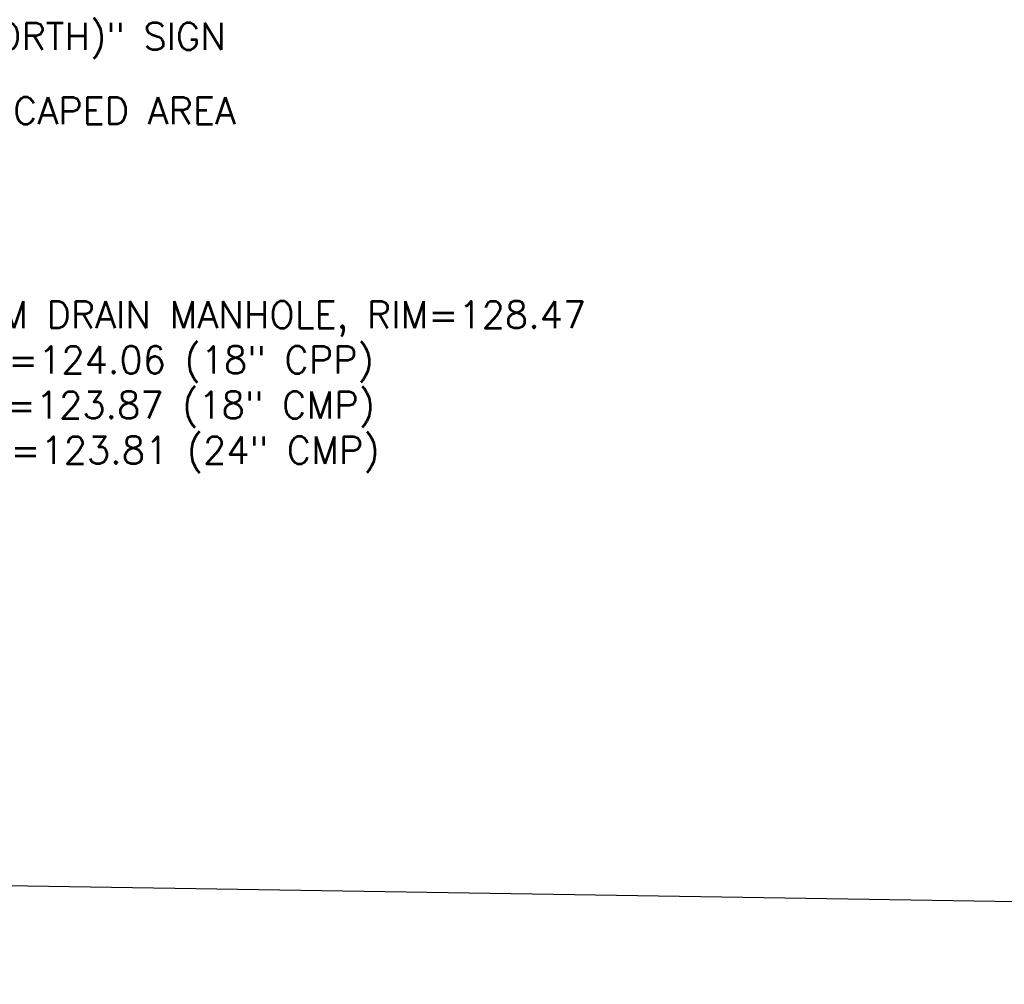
# Model space of a CAD drawing. Header units: feet. Extents: x 351431 to 355879, y 310968 to 329728.
# Tile 108 of 256: x 353780 to 353961, y 320193 to 320371. Entities that reach past the tile are written whole.
import ezdxf

# ---------------------------------------------------------------- set-up
doc = ezdxf.new("R2010")
doc.units = ezdxf.units.FT
doc.header["$MEASUREMENT"] = 0
for name, color, linetype in [('ETFS', 6, 'Continuous'), ('ETIO', 3, 'Continuous'), ('ETUD', 4, 'Continuous'), ('S-MatchLine', 31, 'Continuous')]:
    doc.layers.add(name, color=color, linetype=linetype)
doc.styles.add('ANNO-TOPO', font='simplex.shx')

msp = doc.modelspace()

# ---------------------------------------------------------------- linework, layer by layer
at = {"layer": 'S-MatchLine'}
msp.add_lwpolyline([(353419.97, 320230.49), (353434.93, 320230.66), (353440.46, 320230.47), (353453.47, 320231.41), (353470.58, 320232.65), (353499.05, 320232.73), (353499.72, 320228.56), (353521.29, 320225.89), (353535.77, 320226.67), (353538.05, 320226.65), (353542.38, 320227.15), (353548.07, 320228.46), (353550.59, 320228.69), (353562.53, 320228.68), (353581.44, 320210.05), (353621.68, 320214.05), (354930.55, 320193.36)], dxfattribs=at)
msp.add_lwpolyline([(353419.97, 320230.49), (353434.93, 320230.66), (353440.46, 320230.47), (353453.47, 320231.41), (353470.58, 320232.65), (353499.05, 320232.73), (353499.72, 320228.56), (353521.29, 320225.89), (353535.77, 320226.67), (353538.05, 320226.65), (353542.38, 320227.15), (353548.07, 320228.46), (353550.59, 320228.69), (353562.53, 320228.68), (353581.44, 320210.05), (353621.68, 320214.05), (354930.55, 320193.36)], dxfattribs=at)

# ---------------------------------------------------------------- texts
at = {"layer": 'ETFS', "insert": (353730.8, 320370.88), "char_height": 5, "attachment_point": 1, "style": 'ANNO-TOPO'}
msp.add_mtext('"ONE WAY (NORTH)" SIGN', dxfattribs=at)
at = {"layer": 'ETIO', "insert": (353757.29, 320357.15), "char_height": 5, "attachment_point": 1, "style": 'ANNO-TOPO'}
msp.add_mtext('LANDSCAPED AREA', dxfattribs=at)
at = {"layer": 'ETUD', "insert": (353758.97, 320319.49), "char_height": 5, "attachment_point": 1, "style": 'ANNO-TOPO'}
msp.add_mtext('STORM DRAIN MANHOLE, RIM=128.47\\PN INV=124.06 (18" CPP)\\PS INV=123.87 (18" CMP)\\PW INV=123.81 (24" CMP)', dxfattribs=at)

doc.saveas('drawing.dxf')
